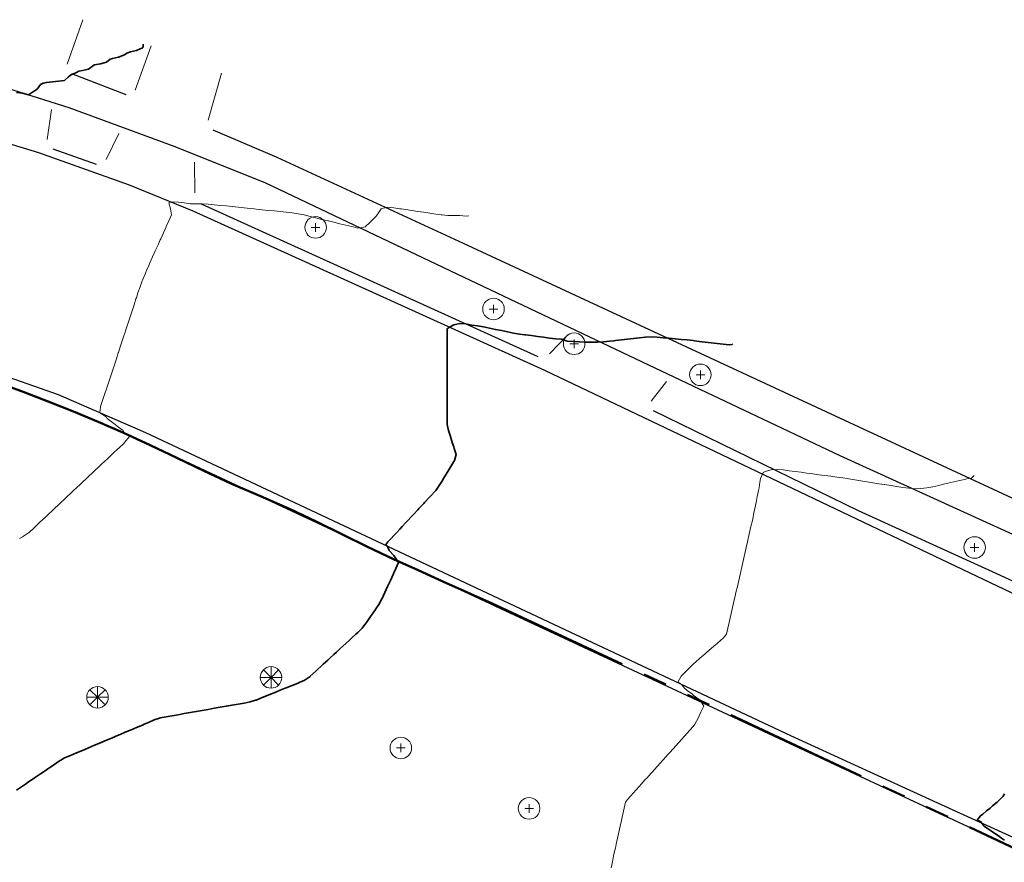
# Model space of a CAD drawing. Header units: metres. Extents: x -6552 to -6384, y 5654608 to 5654799.
# Tile 64 of 68: x -6463 to -6422, y 5654746 to 5654781. Entities that reach past the tile are written whole.
import ezdxf

# ---------------------------------------------------------------- set-up
doc = ezdxf.new("R2010")
doc.units = ezdxf.units.M
doc.header["$LTSCALE"] = 0.5
doc.linetypes.add('PHANTOM', pattern=[22, 12, -2, 2, -2, 2, -2])
for name, color, linetype, lineweight in [('V-PROP-LINE', 7, 'PHANTOM', 50), ('V-ROAD-CURB', 7, 'Continuous', 25), ('V-ROAD-DW', 8, 'Continuous', 18), ('V-ROAD-SW', 8, 'Continuous', 25), ('V-TOPO-MAJR', 34, 'Continuous', 35), ('V-TOPO-MINR', 32, 'Continuous', 13), ('V-VEG-TREE', 94, 'Continuous', 18)]:
    doc.layers.add(name, color=color, linetype=linetype, lineweight=lineweight)

# ---------------------------------------------------------------- blocks, each defined once
blk = doc.blocks.new('VEG-TREE-DECID')
at = {"color": 0, "lineweight": -2}
for p, q in [((-0.6, 0), (0.6, 0)), ((0, -0.6), (0, 0.6))]:
    blk.add_line(p, q, dxfattribs=at)
blk.add_circle((0, 0), 1.5, dxfattribs=at)
blk = doc.blocks.new('VEG-TREE-CONIF')
at = {"color": 0, "lineweight": -2}
for q in [(0, 1.5), (-1.5, 0), (-1.06, 1.06), (-1.06, -1.06), (1.06, 1.06), (1.5, 0), (0, -1.5), (1.06, -1.06)]:
    blk.add_line((0, 0), q, dxfattribs=at)
blk.add_circle((0, 0), 1.5, dxfattribs=at)

msp = doc.modelspace()

# ---------------------------------------------------------------- linework, layer by layer
at = {"layer": 'V-PROP-LINE'}
msp.add_lwpolyline([(-6463.835, 5654765.6), (-6462.856, 5654765.237), (-6461.803, 5654764.838), (-6460.755, 5654764.424), (-6459.715, 5654763.994), (-6458.683, 5654763.544), (-6457.553, 5654763.022), (-6456.431, 5654762.485), (-6455.309, 5654761.948), (-6454.181, 5654761.425), (-6452.941, 5654760.885), (-6451.703, 5654760.341), (-6450.621, 5654759.829), (-6449.544, 5654759.305), (-6448.468, 5654758.78), (-6447.386, 5654758.267), (-6446.361, 5654757.795), (-6445.335, 5654757.327), (-6444.306, 5654756.864), (-6443.274, 5654756.408), (-6433.295, 5654751.756), (-6420.918, 5654745.939)], dxfattribs=at)
at = {"layer": 'V-ROAD-CURB'}
for points in [[(-6399.02, 5654753.263), (-6400.834, 5654752.546), (-6402.379, 5654752.256), (-6403.723, 5654752.124), (-6405.601, 5654752.234), (-6407.487, 5654752.749), (-6408.549, 5654753.186), (-6413.64, 5654755.594), (-6418.717, 5654758.008), (-6423.73, 5654760.286), (-6428.739, 5654762.566), (-6436.733, 5654766.358), (-6444.73, 5654770.156), (-6452.721, 5654773.947), (-6456.504, 5654775.471), (-6460.933, 5654777.098), (-6468.404, 5654779.443)], [(-6392.244, 5654757.705), (-6393.814, 5654755.466), (-6396.021, 5654752.808), (-6396.906, 5654751.946), (-6397.958, 5654751.292), (-6399.773, 5654750.501), (-6402.032, 5654749.98), (-6404.587, 5654749.909), (-6406.439, 5654750.087), (-6408.135, 5654750.632), (-6414.443, 5654753.456), (-6423.313, 5654757.683), (-6432.192, 5654761.911), (-6441.065, 5654766.134), (-6448.411, 5654769.461), (-6455.753, 5654772.785), (-6458.406, 5654773.868), (-6462.195, 5654775.21), (-6471.507, 5654778.045)], [(-6464.257, 5654766.138), (-6461.388, 5654765.125), (-6457.746, 5654763.547), (-6448.77, 5654759.325), (-6439.793, 5654755.112), (-6430.817, 5654750.9), (-6424.677, 5654748.098), (-6418.535, 5654745.293), (-6412.395, 5654742.483), (-6411.501, 5654741.95), (-6410.145, 5654740.921), (-6408.972, 5654739.691), (-6407.454, 5654737.225), (-6406.933, 5654736.092), (-6406.533, 5654734.904), (-6406.095, 5654730.03), (-6406.195, 5654725.136), (-6406.515, 5654720.221), (-6407.015, 5654717.186)]]:
    msp.add_lwpolyline(points, dxfattribs=at)
at = {"layer": 'V-ROAD-DW'}
for points in [[(-6460.364, 5654780.771), (-6461.015, 5654778.915)], [(-6458.181, 5654777.83), (-6457.512, 5654779.681)], [(-6454.573, 5654778.546), (-6455.122, 5654776.584)], [(-6461.667, 5654777.03), (-6461.85, 5654775.775)], [(-6459.384, 5654774.933), (-6458.856, 5654776.024)], [(-6455.693, 5654774.832), (-6455.688, 5654773.553)], [(-6440.869, 5654766.826), (-6440.105, 5654767.621)], [(-6435.995, 5654765.679), (-6436.628, 5654764.851)]]:
    msp.add_lwpolyline(points, dxfattribs=at)
at = {"layer": 'V-ROAD-SW'}
for points in [[(-6460.832, 5654778.531), (-6458.559, 5654777.656)], [(-6454.929, 5654776.177), (-6452.254, 5654775.039), (-6444.487, 5654771.44), (-6436.72, 5654767.838), (-6428.952, 5654764.241), (-6421.187, 5654760.642), (-6415.037, 5654757.698), (-6408.884, 5654754.757), (-6407.018, 5654754.103), (-6404.913, 5654753.674), (-6403.088, 5654753.622), (-6402.105, 5654753.72), (-6401.162, 5654753.918), (-6399.682, 5654754.518), (-6398.842, 5654755.083), (-6397.681, 5654756.314), (-6396.135, 5654758.473), (-6395.089, 5654760.248)], [(-6461.613, 5654775.377), (-6459.806, 5654774.749)], [(-6455.414, 5654773.084), (-6448.393, 5654769.9), (-6441.368, 5654766.718)], [(-6408.406, 5654712.259), (-6407.152, 5654718.587), (-6406.902, 5654721.026), (-6406.586, 5654727.747), (-6406.541, 5654732.208), (-6406.859, 5654734.625), (-6407.073, 5654735.384), (-6407.745, 5654737.02), (-6408.615, 5654738.601), (-6409.794, 5654739.945), (-6411.571, 5654741.406), (-6413.645, 5654742.638), (-6420.92, 5654745.934), (-6428.324, 5654749.391), (-6435.739, 5654752.85), (-6443.15, 5654756.304), (-6450.563, 5654759.767), (-6457.973, 5654763.228), (-6461.205, 5654764.608), (-6465.598, 5654766.232)], [(-6436.546, 5654764.467), (-6427.992, 5654760.289), (-6422.55, 5654757.813), (-6417.116, 5654755.326), (-6408.789, 5654751.338), (-6407.717, 5654750.932), (-6405.924, 5654750.497), (-6404.579, 5654750.381), (-6402.015, 5654750.496), (-6400.53, 5654750.759), (-6399.698, 5654751.013), (-6398.106, 5654751.677), (-6399.022, 5654753.26)]]:
    msp.add_lwpolyline(points, dxfattribs=at)
at = {"layer": 'V-TOPO-MAJR'}
for points in [[(-6457.847, 5654779.75), (-6457.847, 5654779.625), (-6457.875, 5654779.604), (-6458.125, 5654779.481), (-6458.375, 5654779.429), (-6458.529, 5654779.375), (-6458.625, 5654779.301), (-6458.875, 5654779.204), (-6459.125, 5654779.159), (-6459.218, 5654779.125), (-6459.375, 5654779.005), (-6459.625, 5654778.929), (-6459.875, 5654778.885), (-6459.901, 5654778.875), (-6460.125, 5654778.714), (-6460.375, 5654778.656), (-6460.532, 5654778.625), (-6460.625, 5654778.568), (-6460.875, 5654778.463), (-6460.971, 5654778.375), (-6461.125, 5654778.239), (-6461.375, 5654778.208), (-6461.625, 5654778.178), (-6461.875, 5654778.147), (-6462.012, 5654778.125), (-6462.125, 5654778.074), (-6462.268, 5654777.875), (-6462.375, 5654777.799), (-6462.625, 5654777.639), (-6462.875, 5654777.711), (-6463.125, 5654777.73)], [(-6433.219, 5654767.25), (-6433.25, 5654767.225), (-6433.375, 5654767.203), (-6433.625, 5654767.233), (-6433.875, 5654767.262), (-6434.125, 5654767.292), (-6434.375, 5654767.322), (-6434.625, 5654767.35), (-6434.817, 5654767.375), (-6434.875, 5654767.382), (-6435.125, 5654767.412), (-6435.375, 5654767.431), (-6435.625, 5654767.453), (-6435.875, 5654767.477), (-6436.125, 5654767.5), (-6436.375, 5654767.52), (-6436.625, 5654767.54), (-6436.875, 5654767.53), (-6437.125, 5654767.501), (-6437.375, 5654767.471), (-6437.625, 5654767.441), (-6437.875, 5654767.412), (-6438.125, 5654767.382), (-6438.185, 5654767.375), (-6438.375, 5654767.352), (-6438.625, 5654767.329), (-6438.875, 5654767.311), (-6439.125, 5654767.315), (-6439.375, 5654767.318), (-6439.625, 5654767.327), (-6439.875, 5654767.34), (-6440.125, 5654767.353), (-6440.175, 5654767.375), (-6440.375, 5654767.443), (-6440.625, 5654767.454), (-6440.875, 5654767.487), (-6441.125, 5654767.521), (-6441.375, 5654767.554), (-6441.625, 5654767.587), (-6441.875, 5654767.621), (-6441.908, 5654767.625), (-6442.125, 5654767.654), (-6442.375, 5654767.695), (-6442.625, 5654767.744), (-6442.875, 5654767.796), (-6443.125, 5654767.847), (-6443.26, 5654767.875), (-6443.375, 5654767.899), (-6443.625, 5654767.95), (-6443.875, 5654768.002), (-6444.125, 5654768.03), (-6444.375, 5654768.081), (-6444.625, 5654768.089), (-6444.875, 5654768.034), (-6445.125, 5654767.9), (-6445.149, 5654767.875), (-6445.149, 5654767.625), (-6445.149, 5654767.375), (-6445.149, 5654767.125), (-6445.149, 5654766.875), (-6445.149, 5654766.625), (-6445.149, 5654766.375), (-6445.149, 5654766.125), (-6445.149, 5654765.875), (-6445.149, 5654765.625), (-6445.149, 5654765.375), (-6445.149, 5654765.125), (-6445.149, 5654764.875), (-6445.149, 5654764.625), (-6445.149, 5654764.375), (-6445.149, 5654764.125), (-6445.149, 5654763.875), (-6445.125, 5654763.75), (-6445.096, 5654763.625), (-6445.013, 5654763.375), (-6444.933, 5654763.125), (-6444.875, 5654762.945), (-6444.852, 5654762.875), (-6444.769, 5654762.625), (-6444.847, 5654762.375), (-6444.875, 5654762.33), (-6444.998, 5654762.125), (-6445.125, 5654761.915), (-6445.149, 5654761.875), (-6445.302, 5654761.625), (-6445.375, 5654761.506), (-6445.454, 5654761.375), (-6445.625, 5654761.125), (-6445.625, 5654761.125), (-6445.858, 5654760.875), (-6445.875, 5654760.857), (-6446.092, 5654760.625), (-6446.125, 5654760.589), (-6446.325, 5654760.375), (-6446.375, 5654760.321), (-6446.558, 5654760.125), (-6446.625, 5654760.054), (-6446.792, 5654759.875), (-6446.875, 5654759.786), (-6447.025, 5654759.625), (-6447.125, 5654759.516), (-6447.254, 5654759.375), (-6447.375, 5654759.246), (-6447.488, 5654759.125), (-6447.625, 5654758.978), (-6447.704, 5654758.875), (-6447.625, 5654758.764), (-6447.576, 5654758.625), (-6447.375, 5654758.412), (-6447.344, 5654758.375), (-6447.174, 5654758.125), (-6447.291, 5654757.875), (-6447.375, 5654757.689), (-6447.404, 5654757.625), (-6447.521, 5654757.375), (-6447.625, 5654757.146), (-6447.635, 5654757.125), (-6447.752, 5654756.875), (-6447.865, 5654756.625), (-6447.875, 5654756.604), (-6447.996, 5654756.375), (-6448.125, 5654756.185), (-6448.168, 5654756.125), (-6448.344, 5654755.875), (-6448.375, 5654755.832), (-6448.521, 5654755.625), (-6448.625, 5654755.478), (-6448.699, 5654755.375), (-6448.875, 5654755.202), (-6448.96, 5654755.125), (-6449.125, 5654754.975), (-6449.233, 5654754.875), (-6449.375, 5654754.744), (-6449.504, 5654754.625), (-6449.625, 5654754.513), (-6449.775, 5654754.375), (-6449.875, 5654754.283), (-6450.046, 5654754.125), (-6450.125, 5654754.052), (-6450.32, 5654753.875), (-6450.375, 5654753.825), (-6450.592, 5654753.625), (-6450.625, 5654753.594), (-6450.863, 5654753.375), (-6450.875, 5654753.363), (-6451.125, 5654753.193), (-6451.294, 5654753.125), (-6451.375, 5654753.093), (-6451.625, 5654752.991), (-6451.875, 5654752.89), (-6451.912, 5654752.875), (-6452.125, 5654752.789), (-6452.375, 5654752.687), (-6452.529, 5654752.625), (-6452.625, 5654752.586), (-6452.875, 5654752.484), (-6453.125, 5654752.381), (-6453.144, 5654752.375), (-6453.375, 5654752.304), (-6453.625, 5654752.259), (-6453.875, 5654752.215), (-6454.125, 5654752.172), (-6454.375, 5654752.125), (-6454.375, 5654752.125), (-6454.625, 5654752.081), (-6454.875, 5654752.037), (-6455.125, 5654751.993), (-6455.375, 5654751.949), (-6455.625, 5654751.904), (-6455.792, 5654751.875), (-6455.875, 5654751.86), (-6456.125, 5654751.816), (-6456.375, 5654751.772), (-6456.625, 5654751.728), (-6456.875, 5654751.684), (-6457.125, 5654751.638), (-6457.16, 5654751.625), (-6457.375, 5654751.552), (-6457.625, 5654751.448), (-6457.795, 5654751.375), (-6457.875, 5654751.341), (-6458.125, 5654751.236), (-6458.375, 5654751.13), (-6458.386, 5654751.125), (-6458.625, 5654751.025), (-6458.875, 5654750.918), (-6458.976, 5654750.875), (-6459.125, 5654750.812), (-6459.375, 5654750.707), (-6459.566, 5654750.625), (-6459.625, 5654750.6), (-6459.875, 5654750.495), (-6460.125, 5654750.389), (-6460.157, 5654750.375), (-6460.375, 5654750.283), (-6460.625, 5654750.177), (-6460.747, 5654750.125), (-6460.875, 5654750.071), (-6461.125, 5654749.966), (-6461.279, 5654749.875), (-6461.375, 5654749.815), (-6461.625, 5654749.644), (-6461.653, 5654749.625), (-6461.875, 5654749.475), (-6462.021, 5654749.375), (-6462.125, 5654749.304), (-6462.375, 5654749.135), (-6462.389, 5654749.125), (-6462.625, 5654748.965), (-6462.757, 5654748.875), (-6462.875, 5654748.795), (-6463.125, 5654748.625)], [(-6421.875, 5654748.471), (-6421.929, 5654748.375), (-6422.125, 5654748.172), (-6422.182, 5654748.125), (-6422.375, 5654747.966), (-6422.482, 5654747.875), (-6422.625, 5654747.754), (-6422.781, 5654747.625), (-6422.875, 5654747.547), (-6423.018, 5654747.375), (-6422.875, 5654747.317), (-6422.727, 5654747.125), (-6422.625, 5654747.055), (-6422.375, 5654746.887), (-6422.364, 5654746.875), (-6422.125, 5654746.711), (-6421.999, 5654746.625), (-6421.875, 5654746.537)]]:
    msp.add_lwpolyline(points, dxfattribs=at)
at = {"layer": 'V-TOPO-MINR'}
for points in [[(-6444.25, 5654772.591), (-6444.375, 5654772.58), (-6444.625, 5654772.6), (-6444.875, 5654772.602), (-6445.125, 5654772.606), (-6445.375, 5654772.622), (-6445.397, 5654772.625), (-6445.625, 5654772.659), (-6445.875, 5654772.696), (-6446.125, 5654772.734), (-6446.375, 5654772.771), (-6446.625, 5654772.808), (-6446.875, 5654772.846), (-6447.074, 5654772.875), (-6447.125, 5654772.883), (-6447.375, 5654772.921), (-6447.625, 5654772.946), (-6447.875, 5654772.887), (-6447.902, 5654772.875), (-6448.07, 5654772.625), (-6448.125, 5654772.562), (-6448.305, 5654772.375), (-6448.375, 5654772.308), (-6448.565, 5654772.125), (-6448.625, 5654772.109), (-6448.875, 5654772.077), (-6449.076, 5654772.125), (-6449.125, 5654772.146), (-6449.375, 5654772.201), (-6449.625, 5654772.258), (-6449.875, 5654772.319), (-6450.106, 5654772.375), (-6450.125, 5654772.38), (-6450.375, 5654772.441), (-6450.625, 5654772.502), (-6450.875, 5654772.563), (-6451.125, 5654772.623), (-6451.133, 5654772.625), (-6451.375, 5654772.676), (-6451.625, 5654772.71), (-6451.875, 5654772.736), (-6452.125, 5654772.762), (-6452.375, 5654772.789), (-6452.625, 5654772.815), (-6452.875, 5654772.841), (-6453.125, 5654772.867), (-6453.203, 5654772.875), (-6453.375, 5654772.894), (-6453.625, 5654772.919), (-6453.875, 5654772.945), (-6454.125, 5654772.972), (-6454.375, 5654772.998), (-6454.625, 5654773.024), (-6454.875, 5654773.05), (-6455.125, 5654773.075), (-6455.375, 5654773.094), (-6455.625, 5654773.081), (-6455.875, 5654773.092), (-6456.125, 5654773.124), (-6456.131, 5654773.125), (-6456.375, 5654773.157), (-6456.625, 5654773.176), (-6456.774, 5654773.125), (-6456.698, 5654772.875), (-6456.658, 5654772.625), (-6456.771, 5654772.375), (-6456.875, 5654772.144), (-6456.883, 5654772.125), (-6456.996, 5654771.875), (-6457.108, 5654771.625), (-6457.125, 5654771.588), (-6457.221, 5654771.375), (-6457.333, 5654771.125), (-6457.375, 5654771.032), (-6457.445, 5654770.875), (-6457.557, 5654770.625), (-6457.625, 5654770.472), (-6457.669, 5654770.375), (-6457.771, 5654770.125), (-6457.875, 5654769.904), (-6457.888, 5654769.875), (-6457.968, 5654769.625), (-6458.057, 5654769.375), (-6458.125, 5654769.17), (-6458.14, 5654769.125), (-6458.222, 5654768.875), (-6458.304, 5654768.625), (-6458.375, 5654768.411), (-6458.387, 5654768.375), (-6458.469, 5654768.125), (-6458.551, 5654767.875), (-6458.625, 5654767.644), (-6458.631, 5654767.625), (-6458.714, 5654767.375), (-6458.796, 5654767.125), (-6458.875, 5654766.884), (-6458.878, 5654766.875), (-6458.96, 5654766.625), (-6459.043, 5654766.375), (-6459.125, 5654766.125), (-6459.125, 5654766.125), (-6459.207, 5654765.875), (-6459.29, 5654765.625), (-6459.372, 5654765.375), (-6459.375, 5654765.366), (-6459.452, 5654765.125), (-6459.536, 5654764.875), (-6459.616, 5654764.625), (-6459.625, 5654764.598), (-6459.655, 5654764.375), (-6459.625, 5654764.353), (-6459.375, 5654764.18), (-6459.341, 5654764.125), (-6459.125, 5654763.962), (-6459.009, 5654763.875), (-6458.875, 5654763.774), (-6458.679, 5654763.625), (-6458.625, 5654763.518), (-6458.408, 5654763.375), (-6458.618, 5654763.125), (-6458.625, 5654763.119), (-6458.875, 5654762.884), (-6458.885, 5654762.875), (-6459.125, 5654762.65), (-6459.151, 5654762.625), (-6459.375, 5654762.412), (-6459.414, 5654762.375), (-6459.625, 5654762.177), (-6459.681, 5654762.125), (-6459.875, 5654761.943), (-6459.947, 5654761.875), (-6460.125, 5654761.708), (-6460.213, 5654761.625), (-6460.375, 5654761.471), (-6460.477, 5654761.375), (-6460.625, 5654761.236), (-6460.743, 5654761.125), (-6460.875, 5654761.002), (-6461.01, 5654760.875), (-6461.125, 5654760.767), (-6461.274, 5654760.625), (-6461.375, 5654760.529), (-6461.539, 5654760.375), (-6461.625, 5654760.295), (-6461.806, 5654760.125), (-6461.875, 5654760.06), (-6462.072, 5654759.875), (-6462.125, 5654759.826), (-6462.336, 5654759.625), (-6462.375, 5654759.588), (-6462.602, 5654759.375), (-6462.625, 5654759.353), (-6462.875, 5654759.19), (-6463.006, 5654759.125)], [(-6423.139, 5654761.75), (-6423.25, 5654761.635), (-6423.375, 5654761.629), (-6423.402, 5654761.625), (-6423.625, 5654761.574), (-6423.875, 5654761.515), (-6424.125, 5654761.457), (-6424.375, 5654761.4), (-6424.478, 5654761.375), (-6424.625, 5654761.34), (-6424.875, 5654761.284), (-6425.125, 5654761.241), (-6425.375, 5654761.211), (-6425.625, 5654761.2), (-6425.875, 5654761.23), (-6426.125, 5654761.249), (-6426.375, 5654761.289), (-6426.625, 5654761.329), (-6426.875, 5654761.37), (-6426.903, 5654761.375), (-6427.125, 5654761.411), (-6427.375, 5654761.452), (-6427.625, 5654761.493), (-6427.875, 5654761.534), (-6428.125, 5654761.575), (-6428.375, 5654761.616), (-6428.443, 5654761.625), (-6428.625, 5654761.65), (-6428.875, 5654761.684), (-6429.125, 5654761.718), (-6429.375, 5654761.751), (-6429.625, 5654761.785), (-6429.875, 5654761.819), (-6430.125, 5654761.852), (-6430.299, 5654761.875), (-6430.375, 5654761.885), (-6430.625, 5654761.919), (-6430.875, 5654761.953), (-6431.125, 5654761.986), (-6431.375, 5654761.998), (-6431.625, 5654761.987), (-6431.875, 5654761.916), (-6431.957, 5654761.875), (-6432.064, 5654761.625), (-6432.104, 5654761.375), (-6432.125, 5654761.24), (-6432.148, 5654761.125), (-6432.199, 5654760.875), (-6432.25, 5654760.625), (-6432.301, 5654760.375), (-6432.352, 5654760.125), (-6432.375, 5654760.01), (-6432.406, 5654759.875), (-6432.463, 5654759.625), (-6432.52, 5654759.375), (-6432.577, 5654759.125), (-6432.625, 5654758.913), (-6432.634, 5654758.875), (-6432.691, 5654758.625), (-6432.748, 5654758.375), (-6432.805, 5654758.125), (-6432.862, 5654757.875), (-6432.875, 5654757.817), (-6432.919, 5654757.625), (-6432.976, 5654757.375), (-6433.033, 5654757.125), (-6433.09, 5654756.875), (-6433.125, 5654756.721), (-6433.147, 5654756.625), (-6433.204, 5654756.375), (-6433.261, 5654756.125), (-6433.318, 5654755.875), (-6433.375, 5654755.625), (-6433.375, 5654755.625), (-6433.432, 5654755.375), (-6433.489, 5654755.125), (-6433.625, 5654754.97), (-6433.718, 5654754.875), (-6433.875, 5654754.742), (-6434.012, 5654754.625), (-6434.125, 5654754.529), (-6434.306, 5654754.375), (-6434.375, 5654754.317), (-6434.6, 5654754.125), (-6434.625, 5654754.104), (-6434.875, 5654753.875), (-6434.875, 5654753.875), (-6435.125, 5654753.625), (-6435.125, 5654753.625), (-6435.375, 5654753.38), (-6435.38, 5654753.375), (-6435.52, 5654753.125), (-6435.375, 5654753.042), (-6435.244, 5654752.875), (-6435.125, 5654752.786), (-6434.91, 5654752.625), (-6434.875, 5654752.584), (-6434.625, 5654752.408), (-6434.581, 5654752.375), (-6434.436, 5654752.125), (-6434.553, 5654751.875), (-6434.625, 5654751.719), (-6434.668, 5654751.625), (-6434.804, 5654751.375), (-6434.875, 5654751.275), (-6435.01, 5654751.125), (-6435.125, 5654750.997), (-6435.235, 5654750.875), (-6435.375, 5654750.719), (-6435.46, 5654750.625), (-6435.625, 5654750.442), (-6435.685, 5654750.375), (-6435.875, 5654750.168), (-6435.915, 5654750.125), (-6436.125, 5654749.892), (-6436.14, 5654749.875), (-6436.365, 5654749.625), (-6436.375, 5654749.614), (-6436.59, 5654749.375), (-6436.625, 5654749.337), (-6436.816, 5654749.125), (-6436.875, 5654749.06), (-6437.045, 5654748.875), (-6437.125, 5654748.786), (-6437.27, 5654748.625), (-6437.375, 5654748.508), (-6437.495, 5654748.375), (-6437.625, 5654748.231), (-6437.707, 5654748.125), (-6437.761, 5654747.875), (-6437.815, 5654747.625), (-6437.871, 5654747.375), (-6437.875, 5654747.354), (-6437.923, 5654747.125), (-6437.978, 5654746.875), (-6438.034, 5654746.625), (-6438.09, 5654746.375), (-6438.125, 5654746.208), (-6438.142, 5654746.125), (-6438.198, 5654745.875), (-6438.252, 5654745.625), (-6438.306, 5654745.375)]]:
    msp.add_lwpolyline(points, dxfattribs=at)

# ---------------------------------------------------------------- block references
at = {"layer": 'V-VEG-TREE', "xscale": 0.3, "yscale": 0.3}
for name, p in [('VEG-TREE-DECID', (-6450.641, 5654772.104)), ('VEG-TREE-DECID', (-6443.213, 5654768.699)), ('VEG-TREE-DECID', (-6439.847, 5654767.25)), ('VEG-TREE-DECID', (-6434.577, 5654765.954)), ('VEG-TREE-DECID', (-6423.127, 5654758.748)), ('VEG-TREE-CONIF', (-6452.502, 5654753.326)), ('VEG-TREE-CONIF', (-6459.747, 5654752.497)), ('VEG-TREE-DECID', (-6447.082, 5654750.383)), ('VEG-TREE-DECID', (-6441.728, 5654747.86))]:
    msp.add_blockref(name, p, dxfattribs=at)

doc.saveas('drawing.dxf')
